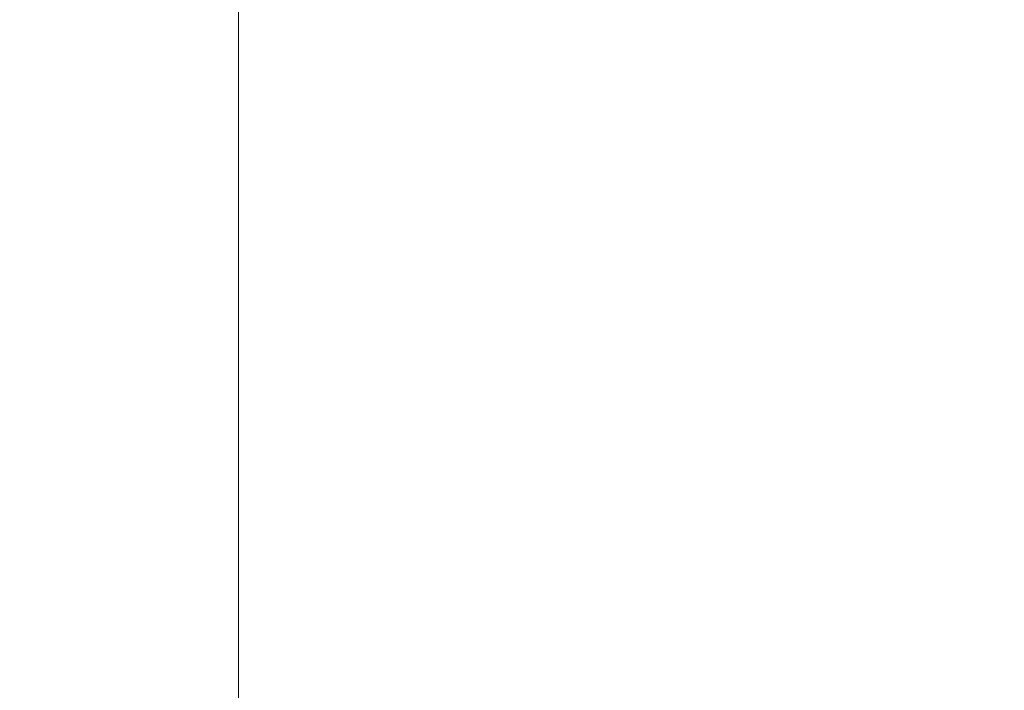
# Model space of a CAD drawing. Header units: millimetres. Extents: x -1000 to -340, y -753 to -30.
# Tile 3 of 256: x -915 to -893, y -659 to -644. Entities that reach past the tile are written whole.
import ezdxf

# ---------------------------------------------------------------- set-up
doc = ezdxf.new("R2010")
doc.units = ezdxf.units.MM
doc.layers.add('Q-SPCQ', color=91, linetype='Continuous')

# ---------------------------------------------------------------- blocks, each defined once
blk = doc.blocks.new('FamilyGeomCombination_36087-View 1')
at = {"layer": 'Q-SPCQ', "lineweight": 9}
mesh = blk.add_polyface(dxfattribs=at)
corners = [(-340, -692.835, 1216.813), (-340, -642.835, 1216.813), (-1000, -642.835, 1216.813), (-1000, -692.835, 1216.813)]
mesh.append_faces([[corners[k] for k in face] for face in [(0, 1, 2, 3)]])
mesh = blk.add_polyface(dxfattribs=at)
corners = [(-1000, -692.835, -624.187), (-1000, -642.835, -624.187), (-340, -642.835, -624.187), (-340, -692.835, -624.187)]
mesh.append_faces([[corners[k] for k in face] for face in [(0, 1, 2, 3)]])
mesh = blk.add_polyface(dxfattribs=at)
corners = [(-390, -692.835, 1141.813), (-910, -692.835, 1141.813), (-910, -642.835, 1141.813), (-390, -642.835, 1141.813)]
mesh.append_faces([[corners[k] for k in face] for face in [(0, 1, 2, 3)]])
mesh = blk.add_polyface(dxfattribs=at)
corners = [(-910, -692.835, 1141.813), (-910, -692.835, -524.187), (-910, -642.835, -524.187), (-910, -642.835, 1141.813)]
mesh.append_faces([[corners[k] for k in face] for face in [(0, 1, 2, 3)]])
mesh = blk.add_polyface(dxfattribs=at)
corners = [(-910, -692.835, -524.187), (-390, -692.835, -524.187), (-390, -642.835, -524.187), (-910, -642.835, -524.187)]
mesh.append_faces([[corners[k] for k in face] for face in [(0, 1, 2, 3)]])

msp = doc.modelspace()

# ---------------------------------------------------------------- block references
at = {"layer": 'Q-SPCQ', "lineweight": 9}
msp.add_blockref('FamilyGeomCombination_36087-View 1', (0, 0), dxfattribs=at)

# ---------------------------------------------------------------- meshes
at = {"layer": 'Q-SPCQ', "lineweight": 9, "transparency": 33554568}
mesh = msp.add_polyface(dxfattribs=at)
corners = [(-390, -692.835, 1141.813), (-390, -642.835, 1141.813), (-910, -642.835, 1141.813), (-910, -692.835, 1141.813)]
mesh.append_faces([[corners[k] for k in face] for face in [(0, 1, 2, 3)]])
mesh = msp.add_polyface(dxfattribs=at)
corners = [(-910, -692.835, 1141.813), (-910, -642.835, 1141.813), (-910, -642.835, -524.187), (-910, -692.835, -524.187)]
mesh.append_faces([[corners[k] for k in face] for face in [(0, 1, 2, 3)]])
mesh = msp.add_polyface(dxfattribs=at)
corners = [(-910, -692.835, -524.187), (-910, -642.835, -524.187), (-390, -642.835, -524.187), (-390, -692.835, -524.187)]
mesh.append_faces([[corners[k] for k in face] for face in [(0, 1, 2, 3)]])

doc.saveas('drawing.dxf')
